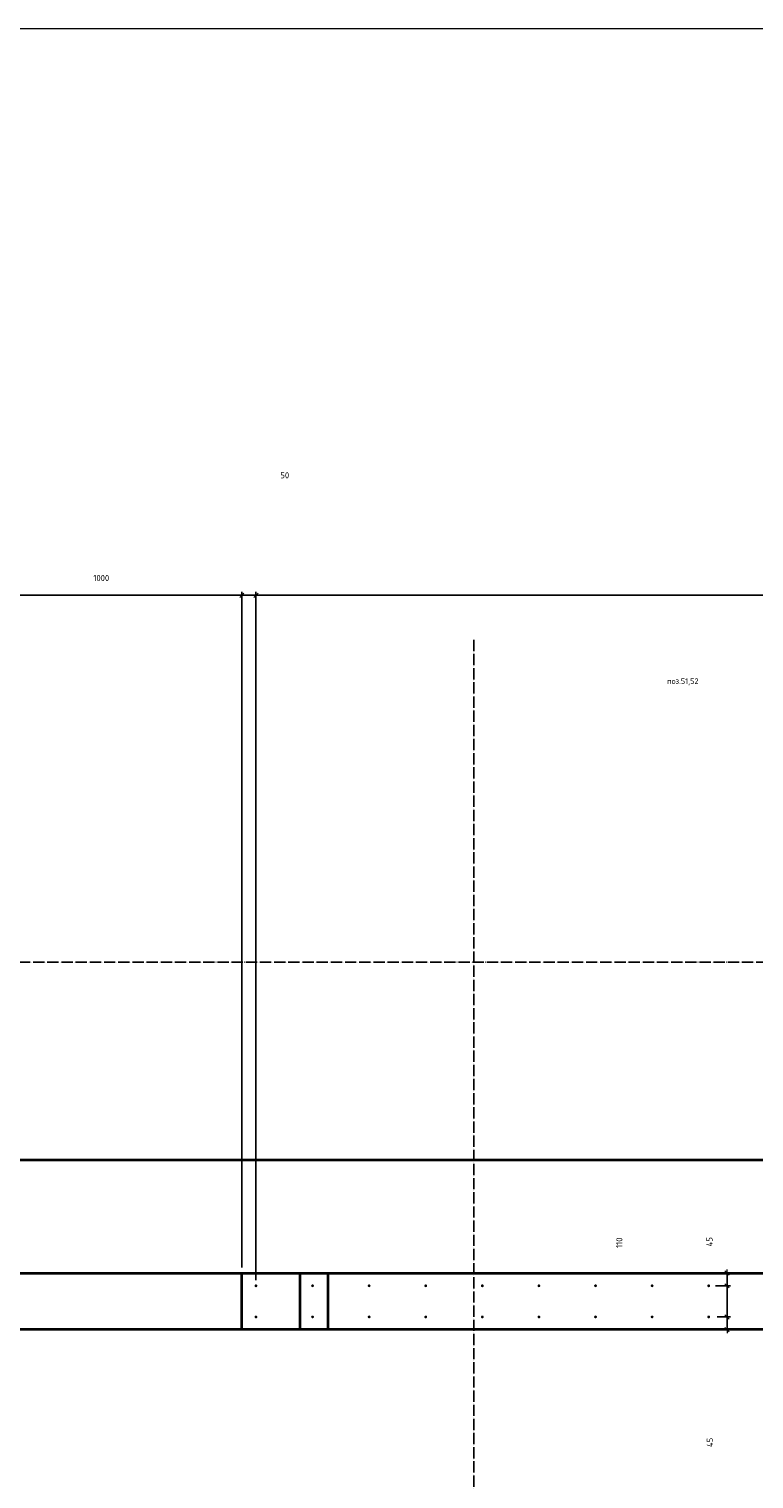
# Model space of a CAD drawing. Header units: millimetres. Extents: x 27309 to 183995, y -852 to 48500.
# Tile 43 of 93: x 141468 to 144030, y 43372 to 48500. Entities that reach past the tile are written whole.
import ezdxf

# ---------------------------------------------------------------- set-up
doc = ezdxf.new("R2010")
doc.units = ezdxf.units.MM
doc.header["$PDMODE"] = 65
for name, pattern in [('______11', [50, 40, -5, 0, -5]), ('______5', [110, 80, -10, 10, -10]), ('________', [0])]:
    doc.linetypes.add(name, pattern=pattern)
for name, color, linetype, lineweight in [('Standard', 7, 'Continuous', 25), ('Арм.стержн. Выпуски', 180, 'Continuous', 35), ('Размерная линия_ общее', 7, 'Continuous', 13)]:
    doc.layers.add(name, color=color, linetype=linetype, lineweight=lineweight)
doc.layers.add('Осевая линия_ общее', color=7, linetype='______5', lineweight=13, true_color=0xa0a0a0)
doc.styles.add('ISOCPEUR', font='ISOCPEUR')
doc.dimstyles.new('DIMSTYLE_3', dxfattribs={"dimtxt": 22, "dimasz": 25, "dimexe": 0, "dimexo": 0, "dimgap": 11, "dimtad": 2, "dimdec": 0, "dimrnd": 5, "dimzin": 12, "dimdsep": 46, "dimtxsty": 'ISOCPEUR', "dimblk1": 'ALL_ML_STRICH', "dimblk2": 'ALL_ML_STRICH', "dimsah": 1, "dimcen": 0, "dimclrd": 7, "dimclre": 256, "dimclrt": 7, "dimadec": 0, "dimazin": 0, "dimtfac": 1, "dimtdec": 0, "dimtix": 1, "dimtmove": 2, "dimatfit": 3, "dimfxl": 0, "dimtzin": 0, "dimlwd": 0, "dimlwe": -3, "dimarcsym": 0})
doc.dimstyles.new('DIMSTYLE_5', dxfattribs={"dimtxt": 22, "dimasz": 25, "dimexe": 0, "dimexo": 0, "dimgap": 11, "dimtad": 2, "dimdec": 0, "dimrnd": 5, "dimzin": 12, "dimdsep": 46, "dimtxsty": 'ISOCPEUR', "dimblk1": 'ALL_ML_STRICH', "dimblk2": 'ALL_ML_STRICH', "dimsah": 1, "dimcen": 0, "dimclrd": 7, "dimclre": 256, "dimclrt": 7, "dimadec": 0, "dimazin": 0, "dimtfac": 1, "dimtdec": 0, "dimtix": 1, "dimtmove": 2, "dimatfit": 3, "dimfxl": 0, "dimtvp": 1.2, "dimtzin": 0, "dimlwd": 0, "dimlwe": -3, "dimarcsym": 0})

# ---------------------------------------------------------------- blocks, each defined once
blk = doc.blocks.new('ALL_ML_STRICH')
at = {"color": 0, "linetype": 'ByBlock', "lineweight": -2}
for p, q in [((-1, 0), (0.5, 0)), ((-0.3, -0.3), (0.3, 0.3)), ((0, -0.5), (0, 0.5))]:
    blk.add_line(p, q, dxfattribs=at)
blk = doc.blocks.new('*D102')
at = {"layer": 'DEFPOINTS', "color": 7, "linetype": 'Continuous', "lineweight": 13, "transparency": 33554687}
for p in [(143879.4, 43945), (143934.8, 43900), (143974.1, 43900)]:
    blk.add_point(p, dxfattribs=at)
at = {"layer": 'Размерная линия_ общее', "color": 253, "linetype": 'Continuous', "lineweight": -2, "true_color": 0xa0a0a0, "transparency": 33554687}
for p, q in [((143899.4, 43945), (143934.8, 43945)), ((143954.1, 43900), (143934.8, 43900))]:
    blk.add_line(p, q, dxfattribs=at)
at = {"layer": 'Размерная линия_ общее', "color": 7, "linetype": 'Continuous', "lineweight": -2, "transparency": 33554687}
blk.add_line((143934.8, 43900), (143934.8, 43945), dxfattribs=at)
at = {"layer": 'Размерная линия_ общее', "color": 7, "linetype": 'Continuous', "lineweight": 13, "transparency": 33554687, "xscale": 25, "yscale": 25, "zscale": 25}
for p, rotation in [((143934.8, 43945), 90), ((143934.8, 43900), 270)]:
    blk.add_blockref('ALL_ML_STRICH', p, dxfattribs=dict(at, rotation=rotation))
at = {"layer": 'Размерная линия_ общее', "color": 7, "linetype": 'Continuous', "lineweight": 13, "transparency": 33554687, "insert": (143874.3, 43501), "char_height": 22, "width": 44, "attachment_point": 5, "rotation": 90, "style": 'ISOCPEUR'}
blk.add_mtext('\\A1;{45}', dxfattribs=at)
blk = doc.blocks.new('*D103')
at = {"layer": 'DEFPOINTS', "color": 7, "linetype": 'Continuous', "lineweight": 13, "transparency": 33554687}
for p in [(143874.4, 44055), (143879.4, 43945), (143934.8, 43945)]:
    blk.add_point(p, dxfattribs=at)
at = {"layer": 'Размерная линия_ общее', "color": 253, "linetype": 'Continuous', "lineweight": -2, "true_color": 0xa0a0a0, "transparency": 33554687}
for p, q in [((143894.4, 44055), (143934.8, 44055)), ((143899.4, 43945), (143934.8, 43945))]:
    blk.add_line(p, q, dxfattribs=at)
at = {"layer": 'Размерная линия_ общее', "color": 7, "linetype": 'Continuous', "lineweight": -2, "transparency": 33554687}
blk.add_line((143934.8, 43945), (143934.8, 44055), dxfattribs=at)
at = {"layer": 'Размерная линия_ общее', "color": 7, "linetype": 'Continuous', "lineweight": 13, "transparency": 33554687, "xscale": 25, "yscale": 25, "zscale": 25}
for p, rotation in [((143934.8, 44055), 90), ((143934.8, 43945), 270)]:
    blk.add_blockref('ALL_ML_STRICH', p, dxfattribs=dict(at, rotation=rotation))
at = {"layer": 'Размерная линия_ общее', "color": 7, "linetype": 'Continuous', "lineweight": 13, "transparency": 33554687, "insert": (143553.9, 44207.3), "char_height": 22, "width": 66, "attachment_point": 5, "rotation": 90, "style": 'ISOCPEUR'}
blk.add_mtext('\\A1;{110}', dxfattribs=at)
blk = doc.blocks.new('*D104')
at = {"layer": 'DEFPOINTS', "color": 7, "linetype": 'Continuous', "lineweight": 13, "transparency": 33554687}
for p in [(143874.4, 44055), (143934.8, 44055), (143963.3, 44100)]:
    blk.add_point(p, dxfattribs=at)
at = {"layer": 'Размерная линия_ общее', "color": 253, "linetype": 'Continuous', "lineweight": -2, "true_color": 0xa0a0a0, "transparency": 33554687}
for p, q in [((143894.4, 44055), (143934.8, 44055)), ((143943.3, 44100), (143934.8, 44100))]:
    blk.add_line(p, q, dxfattribs=at)
at = {"layer": 'Размерная линия_ общее', "color": 7, "linetype": 'Continuous', "lineweight": -2, "transparency": 33554687}
blk.add_line((143934.8, 44055), (143934.8, 44100), dxfattribs=at)
at = {"layer": 'Размерная линия_ общее', "color": 7, "linetype": 'Continuous', "lineweight": 13, "transparency": 33554687, "xscale": 25, "yscale": 25, "zscale": 25}
for p, rotation in [((143934.8, 44100), 90), ((143934.8, 44055), 270)]:
    blk.add_blockref('ALL_ML_STRICH', p, dxfattribs=dict(at, rotation=rotation))
at = {"layer": 'Размерная линия_ общее', "color": 7, "linetype": 'Continuous', "lineweight": 13, "transparency": 33554687, "insert": (143872.6, 44210.8), "char_height": 22, "width": 44, "attachment_point": 5, "rotation": 90, "style": 'ISOCPEUR'}
blk.add_mtext('\\A1;{45}', dxfattribs=at)
blk = doc.blocks.new('*D330')
at = {"layer": 'DEFPOINTS', "color": 7, "linetype": 'Continuous', "lineweight": 13, "transparency": 33554687}
for p in [(141220, 46497.3), (141220, 44100), (142220, 44100)]:
    blk.add_point(p, dxfattribs=at)
at = {"layer": 'Размерная линия_ общее', "color": 253, "linetype": 'Continuous', "lineweight": -2, "true_color": 0xa0a0a0, "transparency": 33554687}
for p, q in [((141220, 44120), (141220, 46497.3)), ((142220, 44120), (142220, 46497.3))]:
    blk.add_line(p, q, dxfattribs=at)
at = {"layer": 'Размерная линия_ общее', "color": 7, "linetype": 'Continuous', "lineweight": -2, "transparency": 33554687}
blk.add_line((141220, 46497.3), (142220, 46497.3), dxfattribs=at)
at = {"layer": 'Размерная линия_ общее', "color": 7, "linetype": 'Continuous', "lineweight": 13, "transparency": 33554687, "xscale": 25, "yscale": 25, "zscale": 25, "rotation": 180}
blk.add_blockref('ALL_ML_STRICH', (141220, 46497.3), dxfattribs=at)
at = {"layer": 'Размерная линия_ общее', "color": 7, "linetype": 'Continuous', "lineweight": 13, "transparency": 33554687, "xscale": 25, "yscale": 25, "zscale": 25}
blk.add_blockref('ALL_ML_STRICH', (142220, 46497.3), dxfattribs=at)
at = {"layer": 'Размерная линия_ общее', "color": 7, "linetype": 'Continuous', "lineweight": 13, "transparency": 33554687, "insert": (141723.3, 46558.3), "char_height": 22, "width": 88, "attachment_point": 5, "style": 'ISOCPEUR'}
blk.add_mtext('\\A1;{1000}', dxfattribs=at)
blk = doc.blocks.new('*D331')
at = {"layer": 'DEFPOINTS', "color": 7, "linetype": 'Continuous', "lineweight": 13, "transparency": 33554687}
for p in [(142220, 46497.3), (142220, 44100), (142270, 44055)]:
    blk.add_point(p, dxfattribs=at)
at = {"layer": 'Размерная линия_ общее', "color": 253, "linetype": 'Continuous', "lineweight": -2, "true_color": 0xa0a0a0, "transparency": 33554687}
for p, q in [((142220, 44120), (142220, 46497.3)), ((142270, 44075), (142270, 46497.3))]:
    blk.add_line(p, q, dxfattribs=at)
at = {"layer": 'Размерная линия_ общее', "color": 7, "linetype": 'Continuous', "lineweight": -2, "transparency": 33554687}
blk.add_line((142220, 46497.3), (142270, 46497.3), dxfattribs=at)
at = {"layer": 'Размерная линия_ общее', "color": 7, "linetype": 'Continuous', "lineweight": 13, "transparency": 33554687, "xscale": 25, "yscale": 25, "zscale": 25, "rotation": 180}
blk.add_blockref('ALL_ML_STRICH', (142220, 46497.3), dxfattribs=at)
at = {"layer": 'Размерная линия_ общее', "color": 7, "linetype": 'Continuous', "lineweight": 13, "transparency": 33554687, "xscale": 25, "yscale": 25, "zscale": 25}
blk.add_blockref('ALL_ML_STRICH', (142270, 46497.3), dxfattribs=at)
at = {"layer": 'Размерная линия_ общее', "color": 7, "linetype": 'Continuous', "lineweight": 13, "transparency": 33554687, "insert": (142371.9, 46921.8), "char_height": 22, "width": 44, "attachment_point": 5, "style": 'ISOCPEUR'}
blk.add_mtext('\\A1;{50}', dxfattribs=at)
blk = doc.blocks.new('*D332')
at = {"layer": 'DEFPOINTS', "color": 7, "linetype": 'Continuous', "lineweight": 13, "transparency": 33554687}
for p in [(142270, 46497.3), (142270, 44055), (146070, 44055)]:
    blk.add_point(p, dxfattribs=at)
at = {"layer": 'Размерная линия_ общее', "color": 253, "linetype": 'Continuous', "lineweight": -2, "true_color": 0xa0a0a0, "transparency": 33554687}
for p, q in [((142270, 44075), (142270, 46497.3)), ((146070, 44075), (146070, 46497.3))]:
    blk.add_line(p, q, dxfattribs=at)
at = {"layer": 'Размерная линия_ общее', "color": 7, "linetype": 'Continuous', "lineweight": -2, "transparency": 33554687}
blk.add_line((142270, 46497.3), (146070, 46497.3), dxfattribs=at)
at = {"layer": 'Размерная линия_ общее', "color": 7, "linetype": 'Continuous', "lineweight": 13, "transparency": 33554687, "xscale": 25, "yscale": 25, "zscale": 25, "rotation": 180}
blk.add_blockref('ALL_ML_STRICH', (142270, 46497.3), dxfattribs=at)
at = {"layer": 'Размерная линия_ общее', "color": 7, "linetype": 'Continuous', "lineweight": 13, "transparency": 33554687, "xscale": 25, "yscale": 25, "zscale": 25}
blk.add_blockref('ALL_ML_STRICH', (146070, 46497.3), dxfattribs=at)
at = {"layer": 'Размерная линия_ общее', "color": 7, "linetype": 'Continuous', "lineweight": 13, "transparency": 33554687, "insert": (144088.6, 46569.3), "char_height": 22, "width": 1.1, "attachment_point": 1, "line_spacing_factor": 0.60241, "style": 'ISOCPEUR'}
blk.add_mtext('19х200=3800', dxfattribs=at)

msp = doc.modelspace()

# ---------------------------------------------------------------- hatches: boundary and pattern name
at = {"layer": 'Арм.стержн. Выпуски', "linetype": 'Continuous', "lineweight": 35, "transparency": 33554687}
for points in [[(142275, 44055), (142274.6, 44056.9), (142273.5, 44058.5), (142271.9, 44059.6), (142270, 44060), (142268.1, 44059.6), (142266.5, 44058.5), (142265.4, 44056.9), (142265, 44055), (142265.4, 44053.1), (142266.5, 44051.5), (142268.1, 44050.4), (142270, 44050), (142271.9, 44050.4), (142273.5, 44051.5), (142274.6, 44053.1)], [(142475, 44055), (142474.6, 44056.9), (142473.5, 44058.5), (142471.9, 44059.6), (142470, 44060), (142468.1, 44059.6), (142466.5, 44058.5), (142465.4, 44056.9), (142465, 44055), (142465.4, 44053.1), (142466.5, 44051.5), (142468.1, 44050.4), (142470, 44050), (142471.9, 44050.4), (142473.5, 44051.5), (142474.6, 44053.1)], [(142675, 44055), (142674.6, 44056.9), (142673.5, 44058.5), (142671.9, 44059.6), (142670, 44060), (142668.1, 44059.6), (142666.5, 44058.5), (142665.4, 44056.9), (142665, 44055), (142665.4, 44053.1), (142666.5, 44051.5), (142668.1, 44050.4), (142670, 44050), (142671.9, 44050.4), (142673.5, 44051.5), (142674.6, 44053.1)], [(142875, 44055), (142874.6, 44056.9), (142873.5, 44058.5), (142871.9, 44059.6), (142870, 44060), (142868.1, 44059.6), (142866.5, 44058.5), (142865.4, 44056.9), (142865, 44055), (142865.4, 44053.1), (142866.5, 44051.5), (142868.1, 44050.4), (142870, 44050), (142871.9, 44050.4), (142873.5, 44051.5), (142874.6, 44053.1)], [(143075, 44055), (143074.6, 44056.9), (143073.5, 44058.5), (143071.9, 44059.6), (143070, 44060), (143068.1, 44059.6), (143066.5, 44058.5), (143065.4, 44056.9), (143065, 44055), (143065.4, 44053.1), (143066.5, 44051.5), (143068.1, 44050.4), (143070, 44050), (143071.9, 44050.4), (143073.5, 44051.5), (143074.6, 44053.1)], [(143275, 44055), (143274.6, 44056.9), (143273.5, 44058.5), (143271.9, 44059.6), (143270, 44060), (143268.1, 44059.6), (143266.5, 44058.5), (143265.4, 44056.9), (143265, 44055), (143265.4, 44053.1), (143266.5, 44051.5), (143268.1, 44050.4), (143270, 44050), (143271.9, 44050.4), (143273.5, 44051.5), (143274.6, 44053.1)], [(143475, 44055), (143474.6, 44056.9), (143473.5, 44058.5), (143471.9, 44059.6), (143470, 44060), (143468.1, 44059.6), (143466.5, 44058.5), (143465.4, 44056.9), (143465, 44055), (143465.4, 44053.1), (143466.5, 44051.5), (143468.1, 44050.4), (143470, 44050), (143471.9, 44050.4), (143473.5, 44051.5), (143474.6, 44053.1)], [(143675, 44055), (143674.6, 44056.9), (143673.5, 44058.5), (143671.9, 44059.6), (143670, 44060), (143668.1, 44059.6), (143666.5, 44058.5), (143665.4, 44056.9), (143665, 44055), (143665.4, 44053.1), (143666.5, 44051.5), (143668.1, 44050.4), (143670, 44050), (143671.9, 44050.4), (143673.5, 44051.5), (143674.6, 44053.1)], [(143875, 44055), (143874.6, 44056.9), (143873.5, 44058.5), (143871.9, 44059.6), (143870, 44060), (143868.1, 44059.6), (143866.5, 44058.5), (143865.4, 44056.9), (143865, 44055), (143865.4, 44053.1), (143866.5, 44051.5), (143868.1, 44050.4), (143870, 44050), (143871.9, 44050.4), (143873.5, 44051.5), (143874.6, 44053.1)], [(142275, 43945), (142274.6, 43946.9), (142273.5, 43948.5), (142271.9, 43949.6), (142270, 43950), (142268.1, 43949.6), (142266.5, 43948.5), (142265.4, 43946.9), (142265, 43945), (142265.4, 43943.1), (142266.5, 43941.5), (142268.1, 43940.4), (142270, 43940), (142271.9, 43940.4), (142273.5, 43941.5), (142274.6, 43943.1)], [(142475, 43945), (142474.6, 43946.9), (142473.5, 43948.5), (142471.9, 43949.6), (142470, 43950), (142468.1, 43949.6), (142466.5, 43948.5), (142465.4, 43946.9), (142465, 43945), (142465.4, 43943.1), (142466.5, 43941.5), (142468.1, 43940.4), (142470, 43940), (142471.9, 43940.4), (142473.5, 43941.5), (142474.6, 43943.1)], [(142675, 43945), (142674.6, 43946.9), (142673.5, 43948.5), (142671.9, 43949.6), (142670, 43950), (142668.1, 43949.6), (142666.5, 43948.5), (142665.4, 43946.9), (142665, 43945), (142665.4, 43943.1), (142666.5, 43941.5), (142668.1, 43940.4), (142670, 43940), (142671.9, 43940.4), (142673.5, 43941.5), (142674.6, 43943.1)], [(142875, 43945), (142874.6, 43946.9), (142873.5, 43948.5), (142871.9, 43949.6), (142870, 43950), (142868.1, 43949.6), (142866.5, 43948.5), (142865.4, 43946.9), (142865, 43945), (142865.4, 43943.1), (142866.5, 43941.5), (142868.1, 43940.4), (142870, 43940), (142871.9, 43940.4), (142873.5, 43941.5), (142874.6, 43943.1)], [(143075, 43945), (143074.6, 43946.9), (143073.5, 43948.5), (143071.9, 43949.6), (143070, 43950), (143068.1, 43949.6), (143066.5, 43948.5), (143065.4, 43946.9), (143065, 43945), (143065.4, 43943.1), (143066.5, 43941.5), (143068.1, 43940.4), (143070, 43940), (143071.9, 43940.4), (143073.5, 43941.5), (143074.6, 43943.1)], [(143275, 43945), (143274.6, 43946.9), (143273.5, 43948.5), (143271.9, 43949.6), (143270, 43950), (143268.1, 43949.6), (143266.5, 43948.5), (143265.4, 43946.9), (143265, 43945), (143265.4, 43943.1), (143266.5, 43941.5), (143268.1, 43940.4), (143270, 43940), (143271.9, 43940.4), (143273.5, 43941.5), (143274.6, 43943.1)], [(143475, 43945), (143474.6, 43946.9), (143473.5, 43948.5), (143471.9, 43949.6), (143470, 43950), (143468.1, 43949.6), (143466.5, 43948.5), (143465.4, 43946.9), (143465, 43945), (143465.4, 43943.1), (143466.5, 43941.5), (143468.1, 43940.4), (143470, 43940), (143471.9, 43940.4), (143473.5, 43941.5), (143474.6, 43943.1)], [(143675, 43945), (143674.6, 43946.9), (143673.5, 43948.5), (143671.9, 43949.6), (143670, 43950), (143668.1, 43949.6), (143666.5, 43948.5), (143665.4, 43946.9), (143665, 43945), (143665.4, 43943.1), (143666.5, 43941.5), (143668.1, 43940.4), (143670, 43940), (143671.9, 43940.4), (143673.5, 43941.5), (143674.6, 43943.1)], [(143875, 43945), (143874.6, 43946.9), (143873.5, 43948.5), (143871.9, 43949.6), (143870, 43950), (143868.1, 43949.6), (143866.5, 43948.5), (143865.4, 43946.9), (143865, 43945), (143865.4, 43943.1), (143866.5, 43941.5), (143868.1, 43940.4), (143870, 43940), (143871.9, 43940.4), (143873.5, 43941.5), (143874.6, 43943.1)]]:
    msp.add_hatch(color=4, dxfattribs=at).paths.add_polyline_path(points)

# ---------------------------------------------------------------- linework, layer by layer
at = {"color": 7, "linetype": 'Continuous', "lineweight": 35, "transparency": 33554687}
for p, q in [((139850, 44100), (152830, 44100)), ((146240, 43900), (139650, 43900))]:
    msp.add_line(p, q, dxfattribs=at)
at = {"color": 7, "linetype": '________', "lineweight": 35, "transparency": 33554687}
for p, q in [((142220, 43900), (142220, 44100)), ((142425, 44100), (142425, 43900)), ((142525, 43900), (142525, 44100))]:
    msp.add_line(p, q, dxfattribs=at)
at = {"layer": 'Standard', "color": 7, "linetype": 'Continuous', "lineweight": 13, "transparency": 33554687}
msp.add_lwpolyline([(125100, 29250), (167980, 29250), (167980, 48500), (125100, 48500), (125100, 29250)], dxfattribs=at)
at = {"layer": 'Осевая линия_ общее', "color": 253, "linetype": '______11', "lineweight": -3, "true_color": 0xa0a0a0, "transparency": 33554687}
for p, q in [((143040, 46340), (143040, 27662.1)), ((125200, 45200), (169325.4, 45200)), ((125200, 43900), (169325.4, 43900))]:
    msp.add_line(p, q, dxfattribs=at)
at = {"layer": 'Размерная линия_ общее', "color": 7, "linetype": 'Continuous', "lineweight": 35, "transparency": 33554687}
msp.add_line((140250, 44500), (152430, 44500), dxfattribs=at)

# ---------------------------------------------------------------- texts
at = {"layer": 'Standard', "color": 7, "linetype": 'Continuous', "lineweight": 13, "transparency": 33554687, "insert": (143722.9, 46178.8), "char_height": 20, "width": 104.817, "attachment_point": 7, "style": 'ISOCPEUR'}
msp.add_mtext('\\A1;{\\fISOCPEUR|i0|b0;\\H20.000000;\\W0.909091;\\C7;поз.51,52}\\P', dxfattribs=at)

# ---------------------------------------------------------------- dimensions: what is measured, and where the dimension line sits
at = {"layer": 'Размерная линия_ общее', "color": 7, "linetype": 'Continuous', "lineweight": 13, "transparency": 33554687}
for base, p1, p2, picture, middle in [((142270, 46497.3), (142220, 44120), (142270, 44075), '*D331', (142371.9, 46921.8)), ((142220, 46497.3), (141220, 44120), (142220, 44120), '*D330', (141723.3, 46558.3))]:
    dim = msp.add_linear_dim(base=base, p1=p1, p2=p2, dimstyle='DIMSTYLE_3', override={"dimpost": '<>', "dimclrd": 7, "dimclre": 253, "dimclrt": 7, "dimlwd": 0, "dimlwe": 65533}, dxfattribs=at)
    dim.commit()
    dim.dimension.update_dxf_attribs({"geometry": picture, "text_midpoint": middle, "dimtype": 160})
dim = msp.add_linear_dim(base=(146070, 46497.3), p1=(142270, 44075), p2=(146070, 44075), text='19х200=3800', dimstyle='DIMSTYLE_3', override={"dimpost": '<>', "dimclrd": 7, "dimclre": 253, "dimclrt": 7, "dimlwd": 0, "dimlwe": 65533}, dxfattribs=at)
dim.commit()
dim.dimension.update_dxf_attribs({"geometry": '*D332', "text_midpoint": (144170, 46508.3), "dimtype": 160})
for base, p1, p2, dimstyle, picture, middle in [((143934.8, 44055), (143899.4, 43945), (143894.4, 44055), 'DIMSTYLE_3', '*D103', (143553.9, 44207.3)), ((143934.8, 44100), (143894.4, 44055), (143943.3, 44100), 'DIMSTYLE_5', '*D104', (143872.6, 44210.8)), ((143934.8, 43945), (143954.1, 43900), (143899.4, 43945), 'DIMSTYLE_5', '*D102', (143874.3, 43501))]:
    dim = msp.add_linear_dim(base=base, p1=p1, p2=p2, angle=90, dimstyle=dimstyle, override={"dimpost": '<>', "dimclrd": 7, "dimclre": 253, "dimclrt": 7, "dimlwd": 0, "dimlwe": 65533}, dxfattribs=at)
    dim.commit()
    dim.dimension.update_dxf_attribs({"geometry": picture, "text_midpoint": middle, "dimtype": 160})

doc.saveas('drawing.dxf')
